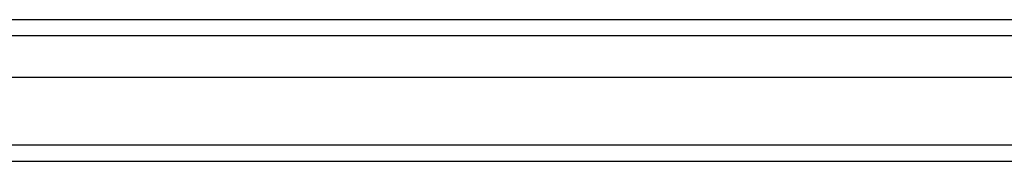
# Model space of a CAD drawing. Header units: inches. Extents: x 19 to 488, y 53 to 228.
# Tile 43 of 124: x 227.26 to 233.26, y 127.393 to 128.259. Entities that reach past the tile are written whole.
import ezdxf

# ---------------------------------------------------------------- set-up
doc = ezdxf.new("R2010")
doc.units = ezdxf.units.IN
doc.header["$MEASUREMENT"] = 0
doc.layers.add('Visible Edges(ANSI)', color=7, linetype='Continuous', lineweight=25)
doc.layers.add('Visible Tangent Edges(ANSI)', color=7, linetype='Continuous', lineweight=25)

msp = doc.modelspace()

# ---------------------------------------------------------------- linework, layer by layer
at = {"layer": 'Visible Edges(ANSI)'}
for p, q in [((216.1576, 128.2588), (262.3633, 128.2588)), ((262.5518, 127.9044), (215.9691, 127.9044)), ((263.1615, 127.3926), (216.1266, 127.3926))]:
    msp.add_line(p, q, dxfattribs=at)
at = {"layer": 'Visible Tangent Edges(ANSI)'}
for p, q in [((262.4933, 128.1598), (216.0276, 128.1598)), ((263.1615, 127.4916), (215.3595, 127.4916))]:
    msp.add_line(p, q, dxfattribs=at)

doc.saveas('drawing.dxf')
